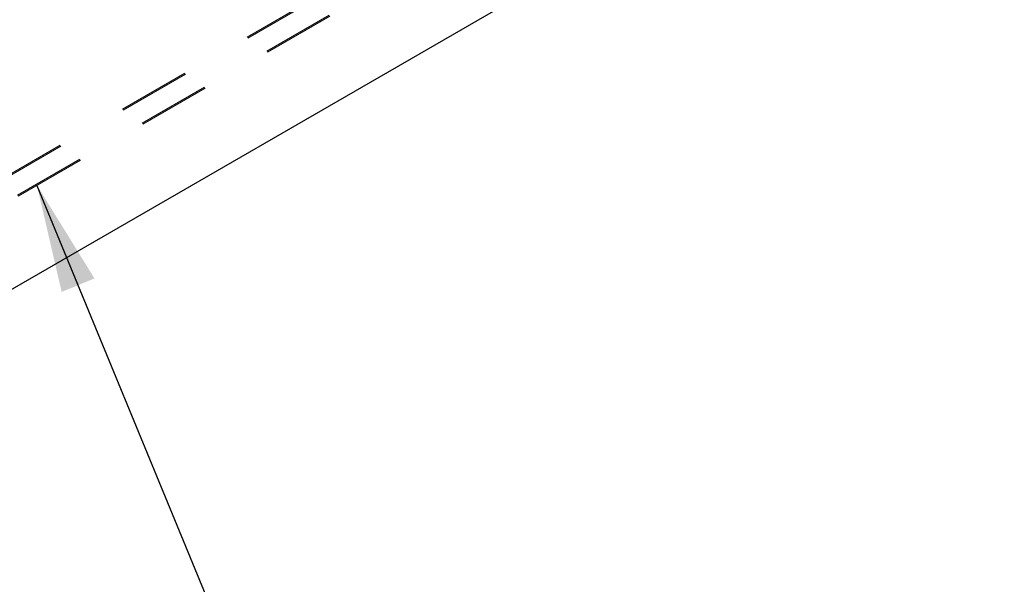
# Model space of a CAD drawing. Header units: inches. Extents: x 3.3 to 19.7, y 2 to 14.1.
# Tile 16 of 42: x 17.129 to 18.498, y 8.746 to 9.53. Entities that reach past the tile are written whole.
import ezdxf

# ---------------------------------------------------------------- set-up
doc = ezdxf.new("R2010")
doc.units = ezdxf.units.IN
doc.header["$MEASUREMENT"] = 0
doc.linetypes.add('HIDDEN', pattern=[0.075, 0.05, -0.025])
doc.dimstyles.new('SLDDIMSTYLE2', dxfattribs={"dimtxt": 0.18, "dimasz": 0.15, "dimexe": 0, "dimexo": 0.0625, "dimgap": 0, "dimtad": 0, "dimtih": 1, "dimtoh": 1, "dimdec": 0, "dimrnd": 1e-09, "dimzin": 0, "dimdsep": 46, "dimtxsty": 'Standard', "dimsah": 1, "dimcen": 0.09, "dimadec": 0, "dimazin": 0, "dimtfac": 0.15, "dimtdec": 0, "dimtofl": 0, "dimtmove": 0, "dimatfit": 3, "dimfxl": 1, "dimfrac": 2, "dimtolj": 1, "dimtzin": 0, "dimarcsym": 0})

msp = doc.modelspace()

# ---------------------------------------------------------------- linework, layer by layer
at = {"color": 7, "linetype": 'Continuous', "lineweight": 25}
msp.add_line((16.42185, 8.75385), (19.39153, 10.46821), dxfattribs=at)
at = {"color": 7, "linetype": 'HIDDEN', "lineweight": 18}
for p, q in [((18.39815, 10.05618), (16.41836, 8.91328)), ((18.39901, 10.0547), (16.41922, 8.91179)), ((16.43363, 8.88681), (18.41342, 10.02972)), ((16.43449, 8.88533), (18.41428, 10.02824))]:
    msp.add_line(p, q, dxfattribs=at)

# ---------------------------------------------------------------- leaders
at = {"color": 7, "linetype": 'Continuous', "lineweight": 0}
msp.add_leader([(17.15344, 9.30037), (17.79772, 7.73722)], dimstyle='SLDDIMSTYLE2', dxfattribs=at)

doc.saveas('drawing.dxf')
